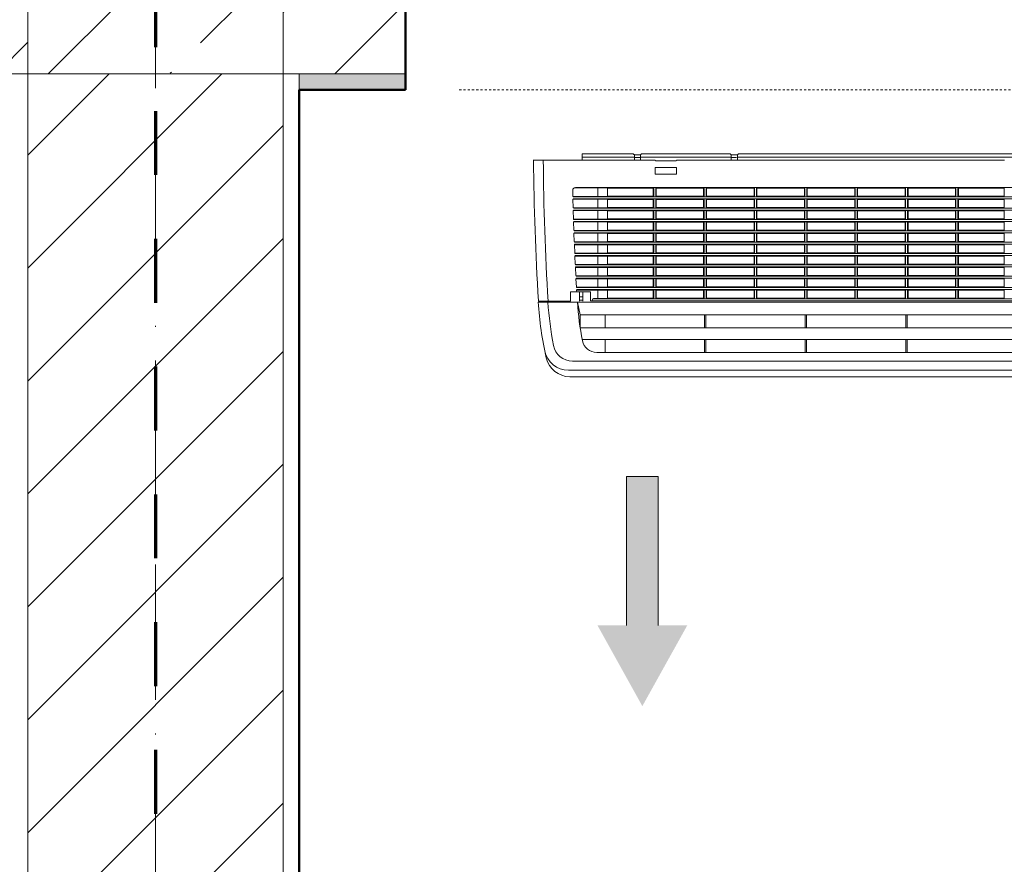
# Model space of a CAD drawing. Header units: millimetres. Extents: x -175722 to -110961, y 52375 to 104640.
# Tile 118 of 146: x -155108 to -155016, y 81198 to 81278. Entities that reach past the tile are written whole.
import ezdxf

# ---------------------------------------------------------------- set-up
doc = ezdxf.new("R2010")
doc.units = ezdxf.units.MM
for name, pattern in [('Dash', [11.999999, 6, -6]), ('Linia siatki', [19.05, 12.7, -3.175, 0, -3.175]), ('Przerywana gęsta', [4, 2, -2])]:
    doc.linetypes.add(name, pattern=pattern)
for name, color, linetype, lineweight in [('A-DETL', 90, 'Continuous', 5), ('A-DOOR', 31, 'Continuous', 5), ('A-WALL', 113, 'Continuous', 5), ('A-WALL-PATT', 111, 'Continuous', 50), ('G-IMPT', 8, 'Continuous', 5), ('S-COLS', 52, 'Continuous', 5), ('S-GRID', 1, 'Continuous', 5)]:
    doc.layers.add(name, color=color, linetype=linetype, lineweight=lineweight)
pattern_1 = [(45, (-124135.7194, 82209.603), (-5.3033009, 5.3033009), [])]

# ---------------------------------------------------------------- blocks, each defined once
blk = doc.blocks.new('Drzwi_dwuskrzydłowe - 120x200-2387276-PARTER')
at = {"layer": 'A-DOOR', "linetype": 'Przerywana gęsta'}
blk.add_line((307.5, -280), (-595, -280), dxfattribs=at)
blk = doc.blocks.new('KURTYNA POWIETRZNA - kurtyna_dwg_KURTYNA LUB KLIMATYZATOR ŚCIENNY RZYT-1170037-PARTER')
at = {"layer": 'G-IMPT'}
blk.add_hatch(color=256, dxfattribs=at).paths.add_polyline_path([(-424.2, -518.91), (-382.05, -443.11), (-409.39, -443.11), (-409.39, -303.35), (-439, -303.35), (-439, -443.11), (-466.34, -443.11)])
for p, q in [((-424.14, 0), (-342.46, 0)), ((-333.11, 0), (340.49, 0)), ((-412.14, -5.92), (-526.4, -5.92)), ((-480.8, -3.16), (-433.07, -3.16)), ((-432.26, -3.35), (-431.73, -3.61)), ((-432.1, -0.66), (-432, -0.76)), ((-431.73, -5.92), (-431.73, -1.09)), ((-431.31, -1.09), (-426.33, -1.09)), ((-431.02, -3.61), (-426.62, -3.61)), ((-425.91, -5.92), (-425.91, -1.09)), ((-425.91, -3.61), (-425.38, -3.35)), ((-425.54, -0.66), (-425.63, -0.76)), ((-424.57, -3.16), (-342.04, -3.16)), ((-393.02, -6.83), (-411.23, -6.83)), ((-83.96, -5.92), (-392.11, -5.92)), ((-341.23, -3.35), (-340.7, -3.61)), ((-341.06, -0.66), (-340.97, -0.76)), ((-340.7, -5.92), (-340.7, -1.09)), ((-340.27, -1.09), (-335.3, -1.09)), ((-339.98, -3.61), (-335.59, -3.61)), ((-334.87, -5.92), (-334.87, -1.09)), ((-334.87, -3.61), (-334.34, -3.35)), ((-334.51, -0.66), (-334.6, -0.76)), ((-333.53, -3.16), (340.91, -3.16)), ((-489.63, -34.51), (-489.52, -39.84)), ((-488.43, -32.19), (-456.97, -32.19)), ((-486.9, -31.73), (453.71, -31.73)), ((-466.08, -40.09), (-466.08, -32.19)), ((-456.97, -40.56), (-456.97, -31.73)), ((-413.96, -39.87), (-413.96, -32.41)), ((-411.68, -40.39), (-411.68, -31.9)), ((-411.23, -32.41), (-411.23, -39.87)), ((-364.35, -40.39), (-364.35, -31.9)), ((-363.89, -32.41), (-363.89, -39.87)), ((-317.01, -40.39), (-317.01, -31.9)), ((-316.55, -32.41), (-316.55, -39.87)), ((-271.95, -32.41), (-271.49, -31.9)), ((-269.67, -40.39), (-269.67, -31.9)), ((-222.33, -40.39), (-222.33, -31.9)), ((-221.88, -32.41), (-221.88, -39.87)), ((-174.99, -40.39), (-174.99, -31.9)), ((-174.54, -32.41), (-174.54, -39.87)), ((-127.2, -39.87), (-127.2, -32.41)), ((-84.19, -40.56), (-84.19, -31.73)), ((-489.52, -40.09), (-456.97, -40.09)), ((-489.46, -42.85), (-456.97, -42.85)), ((-489.45, -43.12), (-489.27, -50.5)), ((-488.8, -40.56), (455.61, -40.56)), ((-488.72, -42.38), (455.53, -42.38)), ((-466.08, -50.74), (-466.08, -42.85)), ((-456.97, -51.21), (-456.97, -42.38)), ((-413.96, -50.52), (-413.96, -43.06)), ((-411.68, -51.04), (-411.68, -42.55)), ((-411.23, -43.06), (-411.23, -50.52)), ((-366.62, -43.06), (-366.17, -42.55)), ((-364.35, -51.04), (-364.35, -42.55)), ((-363.89, -43.06), (-363.89, -50.52)), ((-319.28, -43.06), (-318.83, -42.55)), ((-317.01, -51.04), (-317.01, -42.55)), ((-316.55, -43.06), (-316.55, -50.52)), ((-269.67, -51.04), (-269.67, -42.55)), ((-269.22, -43.06), (-269.22, -50.52)), ((-222.33, -51.04), (-222.33, -42.55)), ((-221.88, -43.06), (-221.88, -50.52)), ((-177.27, -43.06), (-176.82, -42.55)), ((-174.99, -51.04), (-174.99, -42.55)), ((-129.93, -43.06), (-129.48, -42.55)), ((-127.2, -50.52), (-127.2, -43.06)), ((-84.19, -51.21), (-84.19, -42.38)), ((-489.27, -50.74), (-456.97, -50.74)), ((-489.2, -53.5), (-456.97, -53.5)), ((-489.19, -53.78), (-488.98, -61.15)), ((-488.55, -51.21), (455.36, -51.21)), ((-488.46, -53.03), (455.27, -53.03)), ((-466.08, -61.39), (-466.08, -53.5)), ((-456.97, -61.86), (-456.97, -53.03)), ((-413.96, -61.18), (-413.96, -53.71)), ((-411.68, -61.69), (-411.68, -53.2)), ((-411.23, -53.71), (-411.23, -61.18)), ((-364.35, -61.69), (-364.35, -53.2)), ((-363.89, -53.71), (-363.89, -61.18)), ((-319.28, -53.71), (-318.83, -53.2)), ((-317.01, -61.69), (-317.01, -53.2)), ((-316.55, -53.71), (-316.55, -61.18)), ((-269.67, -61.69), (-269.67, -53.2)), ((-269.22, -53.71), (-269.22, -61.18)), ((-222.33, -61.69), (-222.33, -53.2)), ((-221.88, -53.71), (-221.88, -61.18)), ((-177.27, -53.71), (-176.82, -53.2)), ((-174.99, -61.69), (-174.99, -53.2)), ((-174.54, -53.71), (-174.54, -61.18)), ((-129.93, -53.71), (-129.48, -53.2)), ((-127.2, -61.18), (-127.2, -53.71)), ((-84.19, -61.86), (-84.19, -53.03)), ((-488.97, -61.39), (-456.97, -61.39)), ((-488.89, -64.15), (-456.97, -64.15)), ((-488.88, -64.43), (-488.63, -71.81)), ((-488.25, -61.86), (455.06, -61.86)), ((-488.15, -63.68), (454.96, -63.68)), ((-466.08, -72.04), (-466.08, -64.15)), ((-456.97, -72.51), (-456.97, -63.68)), ((-413.96, -71.83), (-413.96, -64.36)), ((-411.68, -72.34), (-411.68, -63.85)), ((-364.35, -72.34), (-364.35, -63.85)), ((-363.89, -64.36), (-363.89, -71.83)), ((-319.28, -64.36), (-318.83, -63.85)), ((-317.01, -72.34), (-317.01, -63.85)), ((-316.55, -64.36), (-316.55, -71.83)), ((-271.95, -64.36), (-271.49, -63.85)), ((-269.67, -72.34), (-269.67, -63.85)), ((-224.61, -64.36), (-224.15, -63.85)), ((-222.33, -72.34), (-222.33, -63.85)), ((-221.88, -64.36), (-221.88, -71.83)), ((-177.27, -64.36), (-176.82, -63.85)), ((-174.99, -72.34), (-174.99, -63.85)), ((-174.54, -64.36), (-174.54, -71.83)), ((-127.2, -71.83), (-127.2, -64.36)), ((-84.19, -72.51), (-84.19, -63.68)), ((-488.62, -72.04), (-456.97, -72.04)), ((-487.9, -72.51), (454.71, -72.51)), ((-488.53, -74.8), (-456.97, -74.8)), ((-488.52, -75.08), (-488.24, -82.46)), ((-488.23, -82.69), (-456.97, -82.69)), ((-487.79, -74.33), (454.6, -74.33)), ((-487.51, -83.16), (454.32, -83.16)), ((-466.08, -82.69), (-466.08, -74.8)), ((-456.97, -83.16), (-456.97, -74.33)), ((-413.96, -82.48), (-413.96, -75.01)), ((-411.68, -82.99), (-411.68, -74.5)), ((-411.23, -75.01), (-411.23, -82.48)), ((-366.62, -75.01), (-366.17, -74.5)), ((-364.35, -82.99), (-364.35, -74.5)), ((-363.89, -75.01), (-363.89, -82.48)), ((-317.01, -82.99), (-317.01, -74.5)), ((-316.55, -75.01), (-316.55, -82.48)), ((-269.67, -82.99), (-269.67, -74.5)), ((-222.33, -82.99), (-222.33, -74.5)), ((-221.88, -75.01), (-221.88, -82.48)), ((-174.99, -82.99), (-174.99, -74.5)), ((-174.54, -75.01), (-174.54, -82.48)), ((-129.93, -75.01), (-129.48, -74.5)), ((-127.2, -82.48), (-127.2, -75.01)), ((-84.19, -83.16), (-84.19, -74.33)), ((-488.12, -85.45), (-456.97, -85.45)), ((-488.11, -85.74), (-487.79, -93.11)), ((-487.38, -84.98), (454.19, -84.98)), ((-466.08, -93.34), (-466.08, -85.45)), ((-456.97, -93.81), (-456.97, -84.98)), ((-413.96, -93.13), (-413.96, -85.66)), ((-411.68, -93.64), (-411.68, -85.15)), ((-411.23, -85.66), (-411.23, -93.13)), ((-364.35, -93.64), (-364.35, -85.15)), ((-363.89, -85.66), (-363.89, -93.13)), ((-317.01, -93.64), (-317.01, -85.15)), ((-316.55, -85.66), (-316.55, -93.13)), ((-269.67, -93.64), (-269.67, -85.15)), ((-269.22, -85.66), (-269.22, -93.13)), ((-222.33, -93.64), (-222.33, -85.15)), ((-221.88, -85.66), (-221.88, -93.13)), ((-174.99, -93.64), (-174.99, -85.15)), ((-174.54, -85.66), (-174.54, -93.13)), ((-127.2, -93.13), (-127.2, -85.66)), ((-84.19, -93.81), (-84.19, -84.98)), ((-487.78, -93.34), (-456.97, -93.34)), ((-487.66, -96.1), (-456.97, -96.1)), ((-487.65, -96.39), (-487.3, -103.77)), ((-487.07, -93.81), (453.88, -93.81)), ((-486.92, -95.63), (453.73, -95.63)), ((-466.08, -103.99), (-466.08, -96.1)), ((-456.97, -104.46), (-456.97, -95.63)), ((-413.96, -103.78), (-413.96, -96.31)), ((-411.68, -104.29), (-411.68, -95.8)), ((-364.35, -104.29), (-364.35, -95.8)), ((-363.89, -96.31), (-363.89, -103.78)), ((-319.28, -96.31), (-318.83, -95.8)), ((-317.01, -104.29), (-317.01, -95.8)), ((-316.55, -96.31), (-316.55, -103.78)), ((-271.95, -96.31), (-271.49, -95.8)), ((-269.67, -104.29), (-269.67, -95.8)), ((-269.22, -96.31), (-269.22, -103.78)), ((-222.33, -104.29), (-222.33, -95.8)), ((-221.88, -96.31), (-221.88, -103.78)), ((-177.27, -96.31), (-176.82, -95.8)), ((-174.99, -104.29), (-174.99, -95.8)), ((-174.54, -96.31), (-174.54, -103.78)), ((-127.2, -103.78), (-127.2, -96.31)), ((-84.19, -104.46), (-84.19, -95.63)), ((-487.29, -103.99), (-456.97, -103.99)), ((-487.15, -106.75), (-456.97, -106.75)), ((-487.14, -107.05), (-486.76, -114.42)), ((-486.57, -104.46), (453.38, -104.46)), ((-486.41, -106.28), (453.22, -106.28)), ((-466.08, -114.64), (-466.08, -106.75)), ((-456.97, -115.11), (-456.97, -106.28)), ((-413.96, -114.43), (-413.96, -106.97)), ((-411.68, -114.94), (-411.68, -106.45)), ((-411.23, -106.97), (-411.23, -114.43)), ((-364.35, -114.94), (-364.35, -106.45)), ((-363.89, -106.97), (-363.89, -114.43)), ((-319.28, -106.97), (-318.83, -106.45)), ((-317.01, -114.94), (-317.01, -106.45)), ((-316.55, -106.97), (-316.55, -114.43)), ((-269.67, -114.94), (-269.67, -106.45)), ((-222.33, -114.94), (-222.33, -106.45)), ((-221.88, -106.97), (-221.88, -114.43)), ((-177.27, -106.97), (-176.82, -106.45)), ((-174.99, -114.94), (-174.99, -106.45)), ((-127.2, -114.43), (-127.2, -106.97)), ((-84.19, -115.11), (-84.19, -106.28)), ((-486.75, -114.64), (-456.97, -114.64)), ((-486.6, -117.4), (-456.97, -117.4)), ((-486.58, -117.7), (-486.17, -125.08)), ((-486.03, -115.11), (452.84, -115.11)), ((-485.86, -116.93), (452.67, -116.93)), ((-466.08, -125.29), (-466.08, -117.4)), ((-456.97, -125.76), (-456.97, -116.93)), ((-413.96, -125.08), (-413.96, -117.62)), ((-411.68, -125.59), (-411.68, -117.1)), ((-411.23, -117.62), (-411.23, -125.08)), ((-366.62, -117.62), (-366.17, -117.1)), ((-364.35, -125.59), (-364.35, -117.1)), ((-363.89, -117.62), (-363.89, -125.08)), ((-317.01, -125.59), (-317.01, -117.1)), ((-316.55, -117.62), (-316.55, -125.08)), ((-269.67, -125.59), (-269.67, -117.1)), ((-269.22, -117.62), (-269.22, -125.08)), ((-222.33, -125.59), (-222.33, -117.1)), ((-221.88, -117.62), (-221.88, -125.08)), ((-177.27, -117.62), (-176.82, -117.1)), ((-174.99, -125.59), (-174.99, -117.1)), ((-174.54, -117.62), (-174.54, -125.08)), ((-129.93, -117.62), (-129.48, -117.1)), ((-127.2, -125.08), (-127.2, -117.62)), ((-84.19, -125.76), (-84.19, -116.93)), ((-486.16, -125.29), (-456.97, -125.29)), ((-485.98, -128.36), (-485.89, -129.82)), ((-485.93, -128.05), (-456.97, -128.05)), ((-485.44, -125.76), (452.25, -125.76)), ((-485.25, -127.58), (452.06, -127.58)), ((-466.08, -135.95), (-466.08, -128.05)), ((-456.97, -136.42), (-456.97, -127.58)), ((-413.96, -135.73), (-413.96, -128.27)), ((-411.68, -136.24), (-411.68, -127.76)), ((-411.23, -128.27), (-411.23, -135.73)), ((-364.35, -136.24), (-364.35, -127.76)), ((-317.01, -136.24), (-317.01, -127.76)), ((-269.67, -136.24), (-269.67, -127.76)), ((-222.33, -136.24), (-222.33, -127.76)), ((-221.88, -128.27), (-221.88, -135.73)), ((-174.99, -136.24), (-174.99, -127.76)), ((-174.54, -128.27), (-174.54, -135.73)), ((-127.2, -135.73), (-127.2, -128.27)), ((-84.19, -136.42), (-84.19, -127.58)), ((-483.37, -138.46), (-483.37, -129.82)), ((-483.37, -134.37), (-480.19, -134.37)), ((-483.37, -137.55), (-480.19, -137.55)), ((-480.19, -138.46), (-480.19, -129.82)), ((-471.08, -137.33), (-471.08, -136.82)), ((-470.17, -135.95), (-456.97, -135.95)), ((-470.17, -136.42), (436.98, -136.42)), ((-522.06, -139.37), (488.87, -139.37)), ((449.4, -151.21), (-482.59, -151.21)), ((-459.25, -163.5), (-459.25, -151.21)), ((-365.94, -163.5), (-365.94, -151.21)), ((-364.57, -163.5), (-364.57, -151.21)), ((-271.26, -163.5), (-271.26, -151.21)), ((-269.9, -163.5), (-269.9, -151.21)), ((-176.59, -163.5), (-176.59, -151.21)), ((-175.22, -163.5), (-175.22, -151.21)), ((447.78, -174.42), (-480.71, -174.42)), ((-459.25, -186.71), (-459.25, -174.42)), ((-365.94, -186.71), (-365.94, -174.42)), ((-364.57, -186.71), (-364.57, -174.42)), ((-271.26, -186.71), (-271.26, -174.42)), ((-269.9, -186.71), (-269.9, -174.42)), ((-176.59, -186.71), (-176.59, -174.42)), ((-175.22, -186.71), (-175.22, -174.42)), ((433.87, -186.71), (-467.06, -186.71)), ((460.48, -203.4), (-493.67, -203.4)), ((456.64, -194.83), (-489.83, -194.83)), ((459.17, -209.47), (-492.36, -209.47))]:
    blk.add_line(p, q, dxfattribs=at)
at = {"layer": 'G-IMPT', "flags": 128}
for points in [[(-480.8, -5.92), (-480.8, 0), (-433.5, 0)], [(-456.97, -32.41), (-413.96, -32.41), (-413.5, -31.9)], [(-456.97, -39.87), (-413.96, -39.87), (-413.5, -40.39), (-413.5, -31.9), (-411.68, -31.9), (-411.23, -32.41), (-366.62, -32.41), (-366.17, -31.9)], [(-413.5, -40.39), (-411.68, -40.39), (-411.23, -39.87), (-366.62, -39.87), (-366.62, -32.41)], [(-366.62, -39.87), (-366.17, -40.39), (-366.17, -31.9), (-364.35, -31.9), (-363.89, -32.41), (-319.28, -32.41), (-318.83, -31.9)], [(-366.17, -40.39), (-364.35, -40.39), (-363.89, -39.87), (-319.28, -39.87), (-319.28, -32.41)], [(-319.28, -39.87), (-318.83, -40.39), (-318.83, -31.9), (-317.01, -31.9), (-316.55, -32.41), (-271.95, -32.41), (-271.95, -39.87), (-271.49, -40.39), (-271.49, -31.9), (-269.67, -31.9), (-269.22, -32.41)], [(-224.61, -32.41), (-224.61, -39.87), (-269.22, -39.87), (-269.22, -32.41), (-224.61, -32.41), (-224.15, -31.9)], [(-224.61, -39.87), (-224.15, -40.39), (-224.15, -31.9), (-222.33, -31.9), (-221.88, -32.41), (-177.27, -32.41), (-176.82, -31.9)], [(-177.27, -32.41), (-177.27, -39.87), (-176.82, -40.39), (-176.82, -31.9), (-174.99, -31.9), (-174.54, -32.41), (-129.93, -32.41)], [(-176.82, -40.39), (-174.99, -40.39), (-174.54, -39.87), (-129.93, -39.87), (-129.93, -32.41), (-129.48, -31.9)], [(-129.93, -39.87), (-129.48, -40.39), (-129.48, -31.9), (-127.66, -31.9), (-127.2, -32.41), (-84.19, -32.41)], [(-84.19, -39.87), (-127.2, -39.87), (-127.66, -40.39), (-129.48, -40.39), (-127.66, -40.39), (-127.66, -31.9), (-129.48, -31.9)], [(-456.97, -50.52), (-413.96, -50.52), (-413.5, -51.04), (-413.5, -42.55)], [(-413.5, -51.04), (-411.68, -51.04), (-411.23, -50.52), (-366.62, -50.52), (-366.62, -43.06), (-411.23, -43.06), (-411.68, -42.55), (-413.5, -42.55), (-413.96, -43.06), (-456.97, -43.06)], [(-366.17, -51.04), (-364.35, -51.04), (-363.89, -50.52), (-319.28, -50.52), (-319.28, -43.06), (-363.89, -43.06), (-364.35, -42.55), (-366.17, -42.55), (-366.17, -51.04), (-366.62, -50.52)], [(-319.28, -50.52), (-318.83, -51.04), (-318.83, -42.55), (-317.01, -42.55), (-316.55, -43.06), (-271.95, -43.06), (-271.49, -42.55)], [(-318.83, -40.39), (-317.01, -40.39), (-316.55, -39.87), (-271.95, -39.87)], [(-318.83, -51.04), (-317.01, -51.04), (-316.55, -50.52), (-271.95, -50.52), (-271.95, -43.06)], [(-271.95, -50.52), (-271.49, -51.04), (-271.49, -42.55), (-269.67, -42.55), (-269.22, -43.06), (-224.61, -43.06), (-224.15, -42.55)], [(-271.49, -40.39), (-269.67, -40.39), (-269.22, -39.87)], [(-271.49, -51.04), (-269.67, -51.04), (-269.22, -50.52), (-224.61, -50.52), (-224.61, -43.06)], [(-224.15, -51.04), (-222.33, -51.04), (-221.88, -50.52), (-177.27, -50.52), (-177.27, -43.06), (-221.88, -43.06), (-222.33, -42.55), (-224.15, -42.55), (-224.15, -51.04), (-224.61, -50.52)], [(-224.15, -40.39), (-222.33, -40.39), (-221.88, -39.87), (-177.27, -39.87)], [(-174.54, -43.06), (-174.54, -50.52), (-129.93, -50.52), (-129.93, -43.06), (-174.54, -43.06), (-174.99, -42.55), (-176.82, -42.55), (-176.82, -51.04), (-177.27, -50.52)], [(-129.93, -50.52), (-129.48, -51.04), (-129.48, -42.55), (-127.66, -42.55), (-127.2, -43.06), (-84.19, -43.06)], [(-84.19, -50.52), (-127.2, -50.52), (-127.66, -51.04), (-129.48, -51.04), (-127.66, -51.04), (-127.66, -42.55), (-129.48, -42.55)], [(-456.97, -53.71), (-413.96, -53.71), (-413.5, -53.2)], [(-456.97, -61.18), (-413.96, -61.18), (-413.5, -61.69), (-413.5, -53.2), (-411.68, -53.2), (-411.23, -53.71), (-366.62, -53.71), (-366.17, -53.2)], [(-413.5, -61.69), (-411.68, -61.69), (-411.23, -61.18), (-366.62, -61.18), (-366.62, -53.71)], [(-366.17, -61.69), (-364.35, -61.69), (-363.89, -61.18), (-319.28, -61.18), (-319.28, -53.71), (-363.89, -53.71), (-364.35, -53.2), (-366.17, -53.2), (-366.17, -61.69), (-366.62, -61.18)], [(-319.28, -61.18), (-318.83, -61.69), (-318.83, -53.2), (-317.01, -53.2), (-316.55, -53.71), (-271.95, -53.71), (-271.49, -53.2)], [(-318.83, -61.69), (-317.01, -61.69), (-316.55, -61.18), (-271.95, -61.18), (-271.95, -53.71)], [(-271.95, -61.18), (-271.49, -61.69), (-271.49, -53.2), (-269.67, -53.2), (-269.22, -53.71), (-224.61, -53.71), (-224.15, -53.2)], [(-271.49, -61.69), (-269.67, -61.69), (-269.22, -61.18), (-224.61, -61.18), (-224.61, -53.71)], [(-224.15, -61.69), (-222.33, -61.69), (-221.88, -61.18), (-177.27, -61.18), (-177.27, -53.71), (-221.88, -53.71), (-222.33, -53.2), (-224.15, -53.2), (-224.15, -61.69), (-224.61, -61.18)], [(-176.82, -61.69), (-174.99, -61.69), (-174.54, -61.18), (-129.93, -61.18), (-129.93, -53.71), (-174.54, -53.71), (-174.99, -53.2), (-176.82, -53.2), (-176.82, -61.69), (-177.27, -61.18)], [(-176.82, -51.04), (-174.99, -51.04), (-174.54, -50.52)], [(-129.93, -61.18), (-129.48, -61.69), (-129.48, -53.2), (-127.66, -53.2), (-127.2, -53.71), (-84.19, -53.71)], [(-84.19, -61.18), (-127.2, -61.18), (-127.66, -61.69), (-129.48, -61.69), (-127.66, -61.69), (-127.66, -53.2), (-129.48, -53.2)], [(-456.97, -71.83), (-413.96, -71.83), (-413.5, -72.34), (-413.5, -63.85), (-411.68, -63.85), (-411.23, -64.36)], [(-456.97, -64.36), (-413.96, -64.36), (-413.5, -63.85)], [(-366.62, -64.36), (-366.62, -71.83), (-411.23, -71.83), (-411.23, -64.36), (-366.62, -64.36), (-366.17, -63.85)], [(-366.17, -72.34), (-364.35, -72.34), (-363.89, -71.83), (-319.28, -71.83), (-319.28, -64.36), (-363.89, -64.36), (-364.35, -63.85), (-366.17, -63.85), (-366.17, -72.34), (-366.62, -71.83)], [(-319.28, -71.83), (-318.83, -72.34), (-318.83, -63.85), (-317.01, -63.85), (-316.55, -64.36), (-271.95, -64.36), (-271.95, -71.83), (-271.49, -72.34), (-271.49, -63.85), (-269.67, -63.85), (-269.22, -64.36), (-224.61, -64.36), (-224.61, -71.83), (-269.22, -71.83), (-269.22, -64.36)], [(-224.61, -71.83), (-224.15, -72.34), (-224.15, -63.85), (-222.33, -63.85), (-221.88, -64.36), (-177.27, -64.36), (-177.27, -71.83), (-176.82, -72.34), (-176.82, -63.85), (-174.99, -63.85), (-174.54, -64.36), (-129.93, -64.36), (-129.48, -63.85)], [(-176.82, -72.34), (-174.99, -72.34), (-174.54, -71.83), (-129.93, -71.83), (-129.93, -64.36)], [(-129.93, -71.83), (-129.48, -72.34), (-129.48, -63.85), (-127.66, -63.85), (-127.2, -64.36), (-84.19, -64.36)], [(-84.19, -71.83), (-127.2, -71.83), (-127.66, -72.34), (-129.48, -72.34), (-127.66, -72.34), (-127.66, -63.85), (-129.48, -63.85)], [(-413.5, -72.34), (-411.68, -72.34), (-411.23, -71.83)], [(-318.83, -72.34), (-317.01, -72.34), (-316.55, -71.83), (-271.95, -71.83)], [(-271.49, -72.34), (-269.67, -72.34), (-269.22, -71.83)], [(-224.15, -72.34), (-222.33, -72.34), (-221.88, -71.83), (-177.27, -71.83)], [(-456.97, -75.01), (-413.96, -75.01), (-413.5, -74.5)], [(-413.5, -82.99), (-411.68, -82.99), (-411.23, -82.48), (-366.62, -82.48), (-366.62, -75.01), (-411.23, -75.01), (-411.68, -74.5), (-413.5, -74.5), (-413.5, -82.99), (-413.96, -82.48), (-456.97, -82.48)], [(-366.62, -82.48), (-366.17, -82.99), (-366.17, -74.5), (-364.35, -74.5), (-363.89, -75.01), (-319.28, -75.01), (-318.83, -74.5)], [(-366.17, -82.99), (-364.35, -82.99), (-363.89, -82.48), (-319.28, -82.48), (-319.28, -75.01)], [(-319.28, -82.48), (-318.83, -82.99), (-318.83, -74.5), (-317.01, -74.5), (-316.55, -75.01), (-271.95, -75.01), (-271.49, -74.5)], [(-318.83, -82.99), (-317.01, -82.99), (-316.55, -82.48), (-271.95, -82.48), (-271.95, -75.01)], [(-271.95, -82.48), (-271.49, -82.99), (-271.49, -74.5), (-269.67, -74.5), (-269.22, -75.01)], [(-271.49, -82.99), (-269.67, -82.99), (-269.22, -82.48)], [(-224.61, -75.01), (-224.61, -82.48), (-269.22, -82.48), (-269.22, -75.01), (-224.61, -75.01), (-224.15, -74.5)], [(-224.61, -82.48), (-224.15, -82.99), (-224.15, -74.5), (-222.33, -74.5), (-221.88, -75.01), (-177.27, -75.01), (-176.82, -74.5)], [(-224.15, -82.99), (-222.33, -82.99), (-221.88, -82.48), (-177.27, -82.48), (-177.27, -75.01)], [(-176.82, -82.99), (-174.99, -82.99), (-174.54, -82.48), (-129.93, -82.48), (-129.93, -75.01), (-174.54, -75.01), (-174.99, -74.5), (-176.82, -74.5), (-176.82, -82.99), (-177.27, -82.48)], [(-129.93, -82.48), (-129.48, -82.99), (-129.48, -74.5), (-127.66, -74.5), (-127.2, -75.01), (-84.19, -75.01)], [(-84.19, -82.48), (-127.2, -82.48), (-127.66, -82.99), (-129.48, -82.99), (-127.66, -82.99), (-127.66, -74.5), (-129.48, -74.5)], [(-456.97, -85.66), (-413.96, -85.66), (-413.5, -85.15)], [(-456.97, -93.13), (-413.96, -93.13), (-413.5, -93.64), (-413.5, -85.15), (-411.68, -85.15), (-411.23, -85.66), (-366.62, -85.66), (-366.17, -85.15)], [(-413.5, -93.64), (-411.68, -93.64), (-411.23, -93.13), (-366.62, -93.13), (-366.62, -85.66)], [(-366.62, -93.13), (-366.17, -93.64), (-366.17, -85.15), (-364.35, -85.15), (-363.89, -85.66), (-319.28, -85.66), (-318.83, -85.15)], [(-366.17, -93.64), (-364.35, -93.64), (-363.89, -93.13), (-319.28, -93.13), (-319.28, -85.66)], [(-319.28, -93.13), (-318.83, -93.64), (-318.83, -85.15), (-317.01, -85.15), (-316.55, -85.66), (-271.95, -85.66), (-271.49, -85.15)], [(-318.83, -93.64), (-317.01, -93.64), (-316.55, -93.13), (-271.95, -93.13), (-271.95, -85.66)], [(-271.95, -93.13), (-271.49, -93.64), (-271.49, -85.15), (-269.67, -85.15), (-269.22, -85.66), (-224.61, -85.66), (-224.15, -85.15)], [(-271.49, -93.64), (-269.67, -93.64), (-269.22, -93.13), (-224.61, -93.13), (-224.61, -85.66)], [(-224.61, -93.13), (-224.15, -93.64), (-224.15, -85.15), (-222.33, -85.15), (-221.88, -85.66), (-177.27, -85.66), (-176.82, -85.15)], [(-224.15, -93.64), (-222.33, -93.64), (-221.88, -93.13), (-177.27, -93.13), (-177.27, -85.66)], [(-177.27, -93.13), (-176.82, -93.64), (-176.82, -85.15), (-174.99, -85.15), (-174.54, -85.66), (-129.93, -85.66), (-129.48, -85.15)], [(-176.82, -93.64), (-174.99, -93.64), (-174.54, -93.13), (-129.93, -93.13), (-129.93, -85.66)], [(-129.93, -93.13), (-129.48, -93.64), (-129.48, -85.15), (-127.66, -85.15), (-127.2, -85.66), (-84.19, -85.66)], [(-84.19, -93.13), (-127.2, -93.13), (-127.66, -93.64), (-129.48, -93.64), (-127.66, -93.64), (-127.66, -85.15), (-129.48, -85.15)], [(-456.97, -103.78), (-413.96, -103.78), (-413.5, -104.29), (-413.5, -95.8), (-411.68, -95.8), (-411.23, -96.31)], [(-456.97, -96.31), (-413.96, -96.31), (-413.5, -95.8)], [(-366.62, -96.31), (-366.62, -103.78), (-411.23, -103.78), (-411.23, -96.31), (-366.62, -96.31), (-366.17, -95.8)], [(-366.17, -104.29), (-364.35, -104.29), (-363.89, -103.78), (-319.28, -103.78), (-319.28, -96.31), (-363.89, -96.31), (-364.35, -95.8), (-366.17, -95.8), (-366.17, -104.29), (-366.62, -103.78)], [(-319.28, -103.78), (-318.83, -104.29), (-318.83, -95.8), (-317.01, -95.8), (-316.55, -96.31), (-271.95, -96.31), (-271.95, -103.78), (-271.49, -104.29), (-271.49, -95.8), (-269.67, -95.8), (-269.22, -96.31), (-224.61, -96.31)], [(-271.49, -104.29), (-269.67, -104.29), (-269.22, -103.78), (-224.61, -103.78), (-224.61, -96.31), (-224.15, -95.8)], [(-224.61, -103.78), (-224.15, -104.29), (-224.15, -95.8), (-222.33, -95.8), (-221.88, -96.31), (-177.27, -96.31), (-177.27, -103.78), (-176.82, -104.29), (-176.82, -95.8), (-174.99, -95.8), (-174.54, -96.31), (-129.93, -96.31), (-129.48, -95.8)], [(-176.82, -104.29), (-174.99, -104.29), (-174.54, -103.78), (-129.93, -103.78), (-129.93, -96.31)], [(-129.93, -103.78), (-129.48, -104.29), (-129.48, -95.8), (-127.66, -95.8), (-127.2, -96.31), (-84.19, -96.31)], [(-84.19, -103.78), (-127.2, -103.78), (-127.66, -104.29), (-129.48, -104.29), (-127.66, -104.29), (-127.66, -95.8), (-129.48, -95.8)], [(-456.97, -106.97), (-413.96, -106.97), (-413.5, -106.45)], [(-456.97, -114.43), (-413.96, -114.43), (-413.5, -114.94), (-413.5, -106.45), (-411.68, -106.45), (-411.23, -106.97), (-366.62, -106.97), (-366.17, -106.45)], [(-413.5, -104.29), (-411.68, -104.29), (-411.23, -103.78)], [(-413.5, -114.94), (-411.68, -114.94), (-411.23, -114.43), (-366.62, -114.43), (-366.62, -106.97)], [(-366.17, -114.94), (-364.35, -114.94), (-363.89, -114.43), (-319.28, -114.43), (-319.28, -106.97), (-363.89, -106.97), (-364.35, -106.45), (-366.17, -106.45), (-366.17, -114.94), (-366.62, -114.43)], [(-319.28, -114.43), (-318.83, -114.94), (-318.83, -106.45), (-317.01, -106.45), (-316.55, -106.97), (-271.95, -106.97), (-271.49, -106.45)], [(-318.83, -104.29), (-317.01, -104.29), (-316.55, -103.78), (-271.95, -103.78)], [(-318.83, -114.94), (-317.01, -114.94), (-316.55, -114.43), (-271.95, -114.43), (-271.95, -106.97)], [(-271.95, -114.43), (-271.49, -114.94), (-271.49, -106.45), (-269.67, -106.45), (-269.22, -106.97)], [(-224.61, -106.97), (-224.61, -114.43), (-269.22, -114.43), (-269.22, -106.97), (-224.61, -106.97), (-224.15, -106.45)], [(-224.15, -114.94), (-222.33, -114.94), (-221.88, -114.43), (-177.27, -114.43), (-177.27, -106.97), (-221.88, -106.97), (-222.33, -106.45), (-224.15, -106.45), (-224.15, -114.94), (-224.61, -114.43)], [(-224.15, -104.29), (-222.33, -104.29), (-221.88, -103.78), (-177.27, -103.78)], [(-177.27, -114.43), (-176.82, -114.94), (-176.82, -106.45), (-174.99, -106.45), (-174.54, -106.97), (-129.93, -106.97), (-129.48, -106.45)], [(-174.54, -106.97), (-174.54, -114.43), (-129.93, -114.43), (-129.93, -106.97)], [(-129.93, -114.43), (-129.48, -114.94), (-129.48, -106.45), (-127.66, -106.45), (-127.2, -106.97), (-84.19, -106.97)], [(-84.19, -114.43), (-127.2, -114.43), (-127.66, -114.94), (-129.48, -114.94), (-127.66, -114.94), (-127.66, -106.45), (-129.48, -106.45)], [(-456.97, -117.62), (-413.96, -117.62), (-413.5, -117.1)], [(-456.97, -125.08), (-413.96, -125.08), (-413.5, -125.59), (-413.5, -117.1), (-411.68, -117.1), (-411.23, -117.62), (-366.62, -117.62), (-366.62, -125.08), (-366.17, -125.59), (-366.17, -117.1), (-364.35, -117.1), (-363.89, -117.62), (-319.28, -117.62)], [(-366.17, -125.59), (-364.35, -125.59), (-363.89, -125.08), (-319.28, -125.08), (-319.28, -117.62), (-318.83, -117.1)], [(-319.28, -125.08), (-318.83, -125.59), (-318.83, -117.1), (-317.01, -117.1), (-316.55, -117.62), (-271.95, -117.62), (-271.49, -117.1)], [(-318.83, -125.59), (-317.01, -125.59), (-316.55, -125.08), (-271.95, -125.08), (-271.95, -117.62)], [(-271.95, -125.08), (-271.49, -125.59), (-271.49, -117.1), (-269.67, -117.1), (-269.22, -117.62), (-224.61, -117.62), (-224.15, -117.1)], [(-271.49, -114.94), (-269.67, -114.94), (-269.22, -114.43)], [(-271.49, -125.59), (-269.67, -125.59), (-269.22, -125.08), (-224.61, -125.08), (-224.61, -117.62)], [(-224.15, -125.59), (-222.33, -125.59), (-221.88, -125.08), (-177.27, -125.08), (-177.27, -117.62), (-221.88, -117.62), (-222.33, -117.1), (-224.15, -117.1), (-224.15, -125.59), (-224.61, -125.08)], [(-176.82, -125.59), (-174.99, -125.59), (-174.54, -125.08), (-129.93, -125.08), (-129.93, -117.62), (-174.54, -117.62), (-174.99, -117.1), (-176.82, -117.1), (-176.82, -125.59), (-177.27, -125.08)], [(-176.82, -114.94), (-174.99, -114.94), (-174.54, -114.43)], [(-129.93, -125.08), (-129.48, -125.59), (-129.48, -117.1), (-127.66, -117.1), (-127.2, -117.62), (-84.19, -117.62)], [(-84.19, -125.08), (-127.2, -125.08), (-127.66, -125.59), (-129.48, -125.59), (-127.66, -125.59), (-127.66, -117.1), (-129.48, -117.1)], [(-456.97, -128.27), (-413.96, -128.27), (-413.5, -127.76)], [(-456.97, -135.73), (-413.96, -135.73), (-413.5, -136.24), (-413.5, -127.76), (-411.68, -127.76), (-411.23, -128.27), (-366.62, -128.27), (-366.17, -127.76)], [(-413.5, -125.59), (-411.68, -125.59), (-411.23, -125.08), (-366.62, -125.08)], [(-413.5, -136.24), (-411.68, -136.24), (-411.23, -135.73), (-366.62, -135.73), (-366.62, -128.27)], [(-366.62, -135.73), (-366.17, -136.24), (-366.17, -127.76), (-364.35, -127.76), (-363.89, -128.27), (-319.28, -128.27), (-318.83, -127.76)], [(-363.89, -128.27), (-363.89, -135.73), (-319.28, -135.73), (-319.28, -128.27)], [(-319.28, -135.73), (-318.83, -136.24), (-318.83, -127.76), (-317.01, -127.76), (-316.55, -128.27)], [(-271.95, -128.27), (-271.95, -135.73), (-316.55, -135.73), (-316.55, -128.27), (-271.95, -128.27), (-271.49, -127.76)], [(-271.95, -135.73), (-271.49, -136.24), (-271.49, -127.76), (-269.67, -127.76), (-269.22, -128.27)], [(-271.49, -136.24), (-269.67, -136.24), (-269.22, -135.73), (-224.61, -135.73), (-224.61, -128.27), (-269.22, -128.27), (-269.22, -135.73)], [(-224.61, -135.73), (-224.15, -136.24), (-224.15, -127.76)], [(-224.61, -128.27), (-224.15, -127.76), (-222.33, -127.76), (-221.88, -128.27), (-177.27, -128.27), (-176.82, -127.76)], [(-224.15, -136.24), (-222.33, -136.24), (-221.88, -135.73), (-177.27, -135.73), (-177.27, -128.27)], [(-177.27, -135.73), (-176.82, -136.24), (-176.82, -127.76), (-174.99, -127.76), (-174.54, -128.27), (-129.93, -128.27), (-129.48, -127.76)], [(-176.82, -136.24), (-174.99, -136.24), (-174.54, -135.73), (-129.93, -135.73), (-129.93, -128.27)], [(-129.93, -135.73), (-129.48, -136.24), (-129.48, -127.76), (-127.66, -127.76), (-127.2, -128.27), (-84.19, -128.27)], [(-84.19, -135.73), (-127.2, -135.73), (-127.66, -136.24), (-129.48, -136.24), (-127.66, -136.24), (-127.66, -127.76), (-129.48, -127.76)], [(488.4, -138.46), (458.38, -138.46), (458.38, -129.82), (439.72, -129.82), (439.72, -138.24), (-472.9, -138.24), (-472.9, -129.82), (-491.57, -129.82), (-491.57, -138.46), (-521.59, -138.46)], [(-366.17, -136.24), (-364.35, -136.24), (-363.89, -135.73)], [(-318.83, -136.24), (-317.01, -136.24), (-316.55, -135.73)], [(449.6, -163.5), (-482.59, -163.5), (-482.59, -151.21), (-485.29, -139.37)], [(-409.39, -443.11), (-409.39, -303.35), (-439, -303.35), (-439, -443.11)]]:
    blk.add_lwpolyline(points, dxfattribs=at)
blk.add_lwpolyline([(-412.14, -12.84), (-412.14, -19.21), (-392.11, -19.21), (-392.11, -12.84)], close=True, dxfattribs=at)
at = {"layer": 'G-IMPT'}
for centre, radius, start, end in [((-433.5, -1.82), 1.82, 39.80571, 90.00014), ((-342.46, -1.82), 1.82, 39.80571, 90.00014), ((1840.44, 9.13), 2366.89, 180.36425, 183.56891), ((1840.44, 9.13), 2357.79, 180.36565, 183.58895), ((-433.07, -4.98), 1.82, 63.57004, 90.00001), ((-431.31, -0.18), 0.91, 219.80527, 269.99969), ((-426.33, -0.18), 0.91, 270.00031, 320.19473), ((-424.14, -1.82), 1.82, 90, 140.19443), ((-424.57, -4.98), 1.82, 89.99985, 116.42981), ((-411.23, -5.92), 0.91, 180, 270), ((-393.02, -5.92), 0.91, 270, 360), ((-342.04, -4.98), 1.82, 63.57004, 90.00001), ((-340.27, -0.18), 0.91, 219.80527, 269.99969), ((-335.3, -0.18), 0.91, 270.00031, 320.19473), ((-333.11, -1.82), 1.82, 90, 140.19443), ((-333.53, -4.98), 1.82, 89.99985, 116.42981), ((-486.9, -34.46), 2.73, 90, 181.07291), ((-488.8, -39.83), 0.728, 181.20394, 269.99984), ((-488.72, -43.1), 0.728, 90.00008, 181.2848), ((-488.55, -50.48), 0.728, 181.46587, 269.99976), ((-488.46, -53.76), 0.728, 89.99981, 181.54655), ((-488.25, -61.13), 0.728, 181.72844, 270.00029), ((-488.15, -64.41), 0.728, 90.00001, 181.80879), ((-487.9, -71.78), 0.728, 181.9902, 269.99997), ((-487.79, -75.06), 0.728, 90.00032, 182.0712), ((-487.51, -82.43), 0.728, 182.25226, 269.9999), ((-487.38, -85.71), 0.728, 90.00002, 182.33304), ((-487.07, -93.08), 0.728, 182.5146, 270.00008), ((-486.92, -96.36), 0.728, 89.99986, 182.59506), ((-486.57, -103.73), 0.728, 182.77689, 270.00014), ((-486.41, -107.01), 0.728, 90.00016, 182.8576), ((-486.03, -114.38), 0.728, 183.0391, 270.00007), ((-485.86, -117.66), 0.728, 89.99986, 183.1196), ((-485.44, -125.04), 0.728, 183.30163, 270.00026), ((-485.25, -128.31), 0.728, 90.00003, 183.38213), ((-521.59, -138.19), 0.273, 183.56861, 269.99969), ((-470.17, -136.86), 0.91, 90, 180), ((-470.17, -137.33), 0.91, 90, 270), ((-189.8, -118.49), 332.91, 183.59721, 192.70743), ((-189.8, -118.49), 323.81, 183.69847, 190.96683), ((-189.53, -118.49), 296.5, 184.03969, 191.12408), ((-467.06, -173.06), 13.66, 191.12406, 269.99998), ((-489.83, -176.62), 18.21, 190.96684, 270.00001), ((-493.67, -180.64), 22.76, 191.55949, 270), ((-492.36, -186.71), 22.76, 192.70743, 270)]:
    blk.add_arc(centre, radius, start, end, dxfattribs=at)
blk = doc.blocks.new('KURTYNA POWIETRZNA - kurtyna_dwg_A$C612E3E29-1170038-PARTER')
at = {"rotation": 270}
blk.add_blockref('KURTYNA POWIETRZNA - kurtyna_dwg_KURTYNA LUB KLIMATYZATOR ŚCIENNY RZYT-1170037-PARTER', (5.92, 493.21), dxfattribs=at)
blk = doc.blocks.new('KURTYNA POWIETRZNA - kurtyna_dwg-1170036-PARTER')
blk.add_blockref('KURTYNA POWIETRZNA - kurtyna_dwg_A$C612E3E29-1170038-PARTER', (31289.71, 9337.88))
blk = doc.blocks.new('KURTYNA POWIETRZNA - KURTYNA POWIETRZNA-1170043-PARTER')
at = {"rotation": 269.9999999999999}
blk.add_blockref('KURTYNA POWIETRZNA - kurtyna_dwg-1170036-PARTER', (-9337.88, 31295.63), dxfattribs=at)
blk = doc.blocks.new('SŁUP ŻELBETOWY O PRZEKROJU PROSTOKĄTNYM - 24x24-V6-PARTER')
at = {"layer": 'S-COLS'}
h = blk.add_hatch(dxfattribs=at)
h.set_pattern_fill('FP_16', color=1, style=0, pattern_type=2)
h.set_pattern_definition([(45, (268114.35, -42671.44), (42.768647, 156.8179), [201.613, -40.323, 1.676, -38.646])])
h.paths.add_polyline_path([(120, -120), (120, 120), (-120, 120), (-120, -120)])
at = {"layer": 'S-COLS', "color": 10, "lineweight": 18}
for p, q in [((120, 120), (-120, 120)), ((-120, 120), (-120, -120)), ((120, -120), (120, 120)), ((-120, -120), (120, -120))]:
    blk.add_line(p, q, dxfattribs=at)
blk = doc.blocks.new('1')
at = {"layer": 'A-WALL-PATT', "lineweight": 5}
h = blk.add_hatch(dxfattribs=at)
h.set_pattern_fill('FP_3', color=256, scale=0.1, style=0, pattern_type=2)
h.set_pattern_definition(pattern_1)
h.paths.add_polyline_path([(-151024.654, 86464.747), (-150959.154, 86464.747), (-150959.154, 86488.747), (-151024.654, 86488.747)])
h.paths.add_polyline_path([(-150333.654, 86464.747), (-150332.154, 86464.747), (-150332.154, 86488.747), (-150793.654, 86488.747), (-150793.654, 86464.747), (-150548.055, 86464.747)])
h.paths.add_polyline_path([(-152119.154, 86464.747), (-152074.654, 86464.747), (-152074.654, 86488.747), (-152119.154, 86488.747), (-152119.154, 86471.094)])
h.paths.add_polyline_path([(-151479.654, 86464.747), (-151479.654, 86488.747), (-151534.654, 86488.747), (-151534.654, 86464.747)])
h.paths.add_polyline_path([(-150923.654, 86464.747), (-150923.654, 86488.747), (-150935.154, 86488.747), (-150935.154, 86464.747), (-150933.654, 86464.747)])
h.paths.add_polyline_path([(-151619.654, 86464.747), (-151559.654, 86464.747), (-151559.654, 86488.747), (-151619.654, 86488.747)])
h = blk.add_hatch(dxfattribs=at)
h.set_pattern_fill('FP_1', color=256, scale=0.1, style=0, pattern_type=2)
h.set_pattern_definition([(37.5, (-124135.7194, 82209.6026), (-0.2031655, 6.2155416), [0.1676, -4.7356, 0.1676, -5.3162, -5.2419]), (37.5, (-124135.7194, 82209.6026), (-0.2031655, 6.2155416), [-10.3871, 0.1676, -5.0743]), (7.5, (-124135.719, 82209.603), (5.7089758, 9.103654), [0.1676, -2.4775, 0.1676, -4.2517, -1.6935]), (7.5, (-124135.719, 82209.603), (5.7089758, 9.103654), [-7.0645, 0.1676, -1.5259]), (327.5, (-124139.687, 82209.6026), (10.0456335, 0.0182419), [0.1676, -1.4453, 0.1676, -5.6388, -7.5806]), (327.5, (-124139.687, 82209.6026), (10.0456335, 0.0182419), [-7.4193, 0.1676, -7.413]), (317.5, (-124139.687, 82209.603), (9.697195, 2.831187), [0.1676, -0.6388, 0.1676, -3.6388, -4.3548]), (317.5, (-124139.687, 82209.603), (9.697195, 2.831187), [-4.6129, 0.1676, -4.1872])])
h.paths.add_polyline_path([(-150548.055, 86463.247), (-150333.654, 86463.247), (-150333.654, 86464.747), (-150793.654, 86464.747), (-150793.654, 86463.247)])
h.paths.add_polyline_path([(-152074.654, 86463.247), (-152074.654, 86464.747), (-152119.154, 86464.747), (-152119.154, 86463.247)])
h.paths.add_polyline_path([(-151479.654, 86463.247), (-151479.654, 86464.747), (-151534.654, 86464.747), (-151534.654, 86463.247)])
h.paths.add_polyline_path([(-150923.654, 86463.247), (-150923.654, 86464.747), (-150933.654, 86464.747), (-150933.654, 86463.247)])
h.paths.add_polyline_path([(-151619.654, 86463.247), (-151559.654, 86463.247), (-151559.654, 86464.747), (-151619.654, 86464.747)])
h.paths.add_polyline_path([(-151024.654, 86463.247), (-150960.654, 86463.247), (-150960.654, 86464.747), (-151024.654, 86464.747)])
h = blk.add_hatch(dxfattribs=at)
h.set_pattern_fill('FP_3', color=256, scale=0.1, style=0, pattern_type=2)
h.set_pattern_definition(pattern_1)
h.paths.add_polyline_path([(-150935.154, 84761.747), (-150935.154, 85115.747), (-150959.154, 85115.747), (-150959.154, 84761.747)])
h.paths.add_polyline_path([(-150935.154, 85210.747), (-150935.154, 85313.413), (-150959.154, 85313.413), (-150959.154, 85210.747), (-150937.654, 85210.747)])
h.paths.add_polyline_path([(-150959.154, 85337.413), (-150935.154, 85337.413), (-150935.154, 85765.747), (-150959.154, 85765.747), (-150959.154, 85678.176)])
h.paths.add_polyline_path([(-150941.147, 85860.747), (-150935.154, 85860.747), (-150935.154, 85889.08), (-150959.154, 85889.08), (-150959.154, 85860.747)])
h.paths.add_polyline_path([(-150954.838, 85913.08), (-150935.154, 85913.08), (-150935.154, 86464.747), (-150959.154, 86464.747), (-150959.154, 85913.08)])
at = {"layer": 'A-DETL', "linetype": 'Dash', "lineweight": 70}
blk.add_line((-150947.154, 86509.247), (-150947.154, 84717.747), dxfattribs=at)
blk.add_line((-150947.154, 86509.247), (-150947.154, 84717.747), dxfattribs=at)
at = {"layer": 'A-WALL', "lineweight": 50}
for p, q in [((-150923.654, 86463.247), (-150923.654, 86499.247)), ((-150933.654, 86463.247), (-150923.654, 86463.247)), ((-150933.654, 86153.247), (-150933.654, 86463.247))]:
    blk.add_line(p, q, dxfattribs=at)
at = {"layer": 'A-WALL'}
for p, q in [((-151024.654, 86464.747), (-150959.154, 86464.747)), ((-150959.154, 86464.747), (-150959.154, 85913.08)), ((-150935.154, 86464.747), (-150923.654, 86464.747)), ((-150935.154, 86464.747), (-150935.154, 86151.747)), ((-150933.654, 86464.747), (-150933.654, 86463.247))]:
    blk.add_line(p, q, dxfattribs=at)
at = {"layer": 'S-GRID', "linetype": 'Linia siatki'}
blk.add_line((-150947.154, 84663.312), (-150947.154, 86612.422), dxfattribs=at)
at = {"layer": 'A-DOOR', "linetype": 'Przerywana gęsta', "xscale": 0.1, "yscale": 0.1, "zscale": 0.1}
blk.add_blockref('Drzwi_dwuskrzydłowe - 120x200-2387276-PARTER', (-150859.154, 86491.247), dxfattribs=at)
at = {"layer": 'G-IMPT', "xscale": 0.1, "yscale": 0.1, "zscale": 0.1, "rotation": 180}
blk.add_blockref('KURTYNA POWIETRZNA - KURTYNA POWIETRZNA-1170043-PARTER', (-150809.654, 86457.247), dxfattribs=at)
at = {"layer": 'S-COLS', "color": 10, "lineweight": 18, "xscale": 0.1, "yscale": 0.1, "zscale": 0.1}
blk.add_blockref('SŁUP ŻELBETOWY O PRZEKROJU PROSTOKĄTNYM - 24x24-V6-PARTER', (-150947.154, 86476.747), dxfattribs=at)

msp = doc.modelspace()

# ---------------------------------------------------------------- block references
msp.add_blockref('1', (-4148.58187, -5192.22609))

doc.saveas('drawing.dxf')
